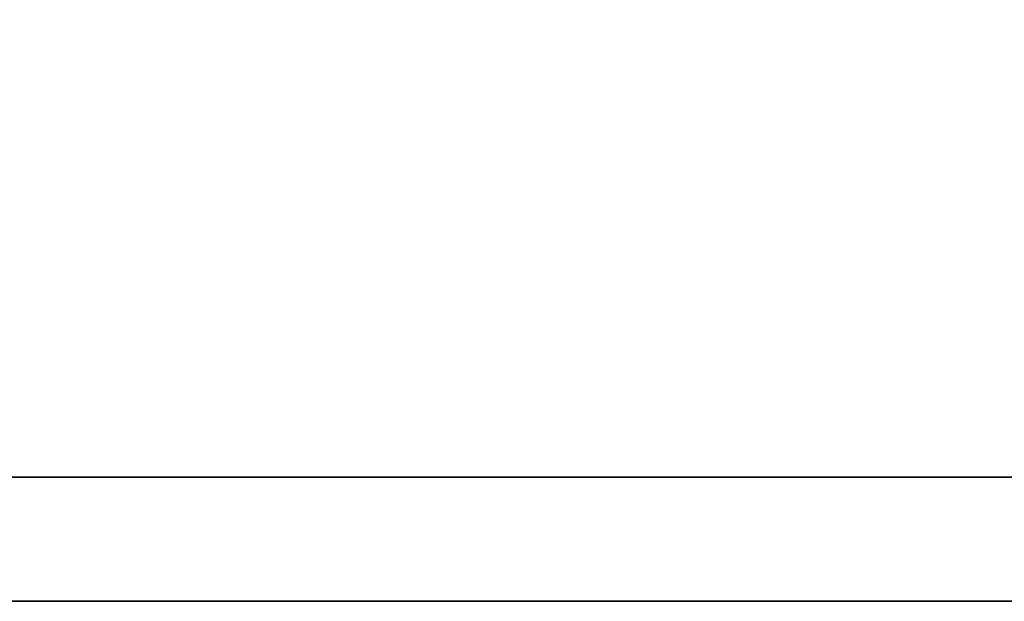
# Model space of a CAD drawing. Header units: millimetres. Extents: x 51 to 427, y -179 to -56.
# Tile 27 of 53: x 296.406 to 297.416, y -143.705 to -143.108. Entities that reach past the tile are written whole.
import ezdxf

# ---------------------------------------------------------------- set-up
doc = ezdxf.new("R2010")
doc.units = ezdxf.units.MM
doc.header["$LTSCALE"] = 0.15
doc.layers.add('DIM', color=4, linetype='CONTINUOUS')
doc.layers.add('layer 1', color=7, linetype='CONTINUOUS')

# ---------------------------------------------------------------- blocks, each defined once
blk = doc.blocks.new('TBI MOTION logo(完整正式版)')
at = {"layer": 'layer 1', "color": 22, "lineweight": 35}
blk.add_open_spline([(75.90875, -9.47875), (75.90875, -9.47875), (75.90875, -12.28625), (75.90875, -12.28625), (75.90875, -12.28625), (75.90875, -12.28625), (75.90875, -12.47875), (75.90875, -12.47875), (75.90875, -12.47875), (75.90875, -12.47875), (75.71625, -12.47875), (75.71625, -12.47875), (75.71625, -12.47875), (75.71625, -12.47875), (-88.32875, -12.47875), (-88.32875, -12.47875), (-88.32875, -12.47875), (-88.32875, -12.47875), (-88.32875, -13.29375), (-88.32875, -13.29375), (-88.32875, -13.29375), (-88.32875, -13.29375), (82.89125, -13.29375), (82.89125, -13.29375), (82.89125, -13.29375), (82.89125, -13.29375), (75.90875, -9.47875), (75.90875, -9.47875)], degree=3, knots=[0, 0, 0, 0, 0.1428571, 0.1428571, 0.1428571, 0.1428572, 0.2857143, 0.2857143, 0.2857143, 0.2857143, 0.4285714, 0.4285714, 0.4285714, 0.4285714, 0.5714286, 0.5714286, 0.5714286, 0.5714286, 0.7142857, 0.7142857, 0.7142857, 0.7142857, 0.8571429, 0.8571429, 0.8571429, 0.8571429, 1, 1, 1, 1], dxfattribs=at)

msp = doc.modelspace()

# ---------------------------------------------------------------- block references
at = {"layer": 'DIM', "color": 0, "xscale": 0.1563722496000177, "yscale": 0.1563722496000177, "zscale": 0.1563722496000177}
msp.add_blockref('TBI MOTION logo(完整正式版)', (307.0748, -141.6261), dxfattribs=at)

doc.saveas('drawing.dxf')
